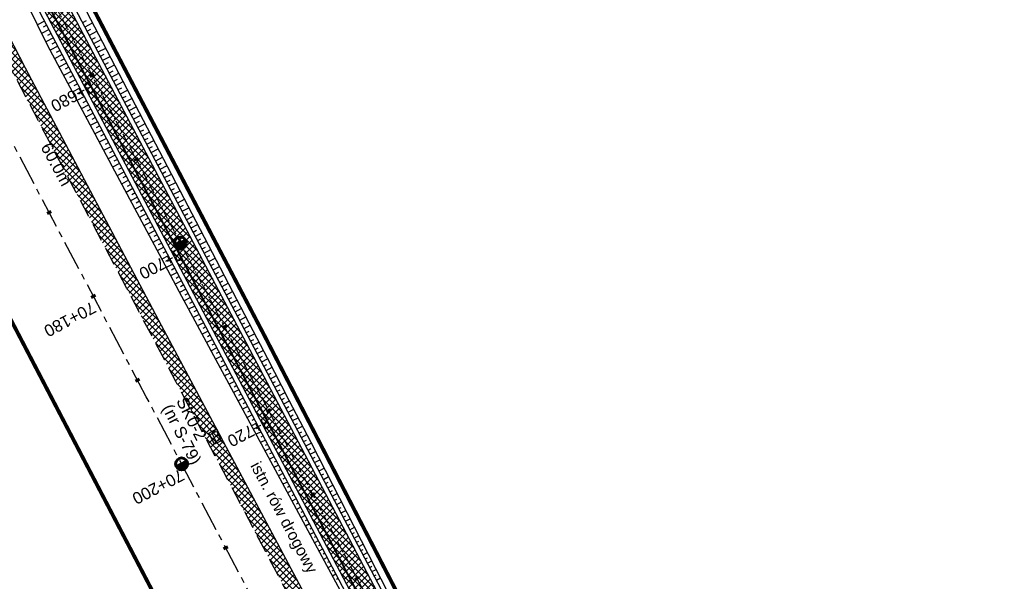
# Model space of a CAD drawing. Header units: metres. Extents: x 7529682 to 7533711, y 5721186 to 5727842.
# Tile 17 of 112: x 7531423 to 7531527, y 5724494 to 5724554. Entities that reach past the tile are written whole.
import ezdxf

# ---------------------------------------------------------------- set-up
doc = ezdxf.new("R2010")
doc.units = ezdxf.units.M
for name, pattern in [('817-dzialki-09-05-04$0$HIDDEN', [0.375, 0.25, -0.125]), ('CENTER', [50.8, 31.75, -6.35, 6.35, -6.35]), ('HIDDEN', [9.525, 6.35, -3.175])]:
    doc.linetypes.add(name, pattern=pattern)
for name, color, linetype in [('C-DROGI-SYTUACJA-ETYKIETY', 7, 'Continuous'), ('D-hatch-pobocza', 131, 'Continuous'), ('D-pobocza', 7, 'Continuous'), ('D-skarpa', 7, 'Continuous'), ('D-skarpa-kreskowanie', 7, 'Continuous')]:
    doc.layers.add(name, color=color, linetype=linetype)
doc.layers.add('D-hatch-ciag-pieszo-rowerowy', color=7, linetype='Continuous', lineweight=13, true_color=0xff9f80)
doc.layers.add('D-LR-etap-III', color=7, linetype='817-dzialki-09-05-04$0$HIDDEN', lineweight=50, true_color=0xff1aff)
for name, color, linetype, lineweight in [('D-krawędzie', 7, 'Continuous', 30), ('D-obrzeża', 7, 'Continuous', 30), ('D-opisy', 7, 'Continuous', 30), ('D-oś', 10, 'CENTER', 30), ('Sieci-T-kanal technologiczny', 4, 'kt kanał technologiczny', 30)]:
    doc.layers.add(name, color=color, linetype=linetype, lineweight=lineweight)
for name, color, linetype, true_color in [('D-opis-KT-dlugosci', 7, 'Continuous', 0xff8000), ('D-opis-KT-studnie', 7, 'Continuous', 0xff8000), ('poprzeczki', 7, 'Continuous', 0x0000c7)]:
    doc.layers.add(name, color=color, linetype=linetype, true_color=true_color)
doc.styles.add('ARIAL', font='arial.ttf', dxfattribs={"height": 1})
doc.styles.get("Standard").update_dxf_attribs({"font": 'arial.ttf'})
doc.linetypes.add('kt kanał technologiczny', pattern='A,1,-0.8,["kt",Standard,S=0.5,R=0,X=-0.7,Y=-0.15],-0.3', length=2.1)

# ---------------------------------------------------------------- blocks, each defined once
blk = doc.blocks.new('kilometraz')
at = {"linetype": 'ByBlock', "lineweight": -2}
blk.add_hatch(color=0, dxfattribs=at).paths.add_polyline_path([(0, -0.28125, 0.41421356), (0.28125, 0, 0.41421356), (0, 0.28125)])
at = {"color": 0, "linetype": 'ByBlock', "lineweight": -2}
blk.add_line((0, 0.28125), (0, -0.28125), dxfattribs=at)
blk.add_circle((0, 0), 0.28125, dxfattribs=at)
blk = doc.blocks.new('AeccTickLine')
at = {"color": 0, "linetype": 'ByBlock', "lineweight": -2}
blk.add_line((0, 1), (0, -1), dxfattribs=at)
blk = doc.blocks.new('SKR2')
at = {"layer": 'Sieci-T-kanal technologiczny', "color": 2, "lineweight": 25}
for points in [[(0.03, -0.19), (0.96, -1.15), (0.28, -1.81), (-0.65, -0.84)], [(-0.04, -0.54), (0.61, -1.21), (0.23, -1.57), (-0.41, -0.9)]]:
    blk.add_lwpolyline(points, close=True, dxfattribs=at)
blk.add_lwpolyline([(-0.09, -1.23), (0.28, -0.87)], dxfattribs=at)

msp = doc.modelspace()

# ---------------------------------------------------------------- hatches: boundary and pattern name
at = {"layer": 'D-hatch-ciag-pieszo-rowerowy'}
h = msp.add_hatch(dxfattribs=at)
h.set_pattern_fill('ANSI37', color=256, scale=0.15, style=0)
h.set_pattern_definition([(45, (0.88535, 0.46493), (-0.33675960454, 0.33675960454), []), (135, (0.88535, 0.46493), (-0.33675960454, -0.33675960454), [])])
h.paths.add_polyline_path([(7531426, 5724559.81), (7531399.69, 5724609.94), (7531381.17, 5724645.4), (7531371.15, 5724664.43), (7531369.29, 5724662.58), (7531378.96, 5724644.24), (7531397.48, 5724608.78), (7531423.79, 5724558.65), (7531445.04, 5724518.38), (7531473.71, 5724463.87), (7531482.59, 5724446.95), (7531484.87, 5724447.99), (7531475.92, 5724465.03), (7531447.25, 5724519.54)])
at = {"layer": 'D-hatch-pobocza'}
h = msp.add_hatch(dxfattribs=at)
h.set_pattern_fill('ANSI37', color=256, scale=0.15, style=0)
h.set_pattern_definition([(45, (0, 0), (-0.33675960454, 0.33675960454), []), (135, (0, 0), (-0.33675960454, -0.33675960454), [])])
h.paths.add_polyline_path([(7531410.67, 5724574.2), (7531398.06, 5724598.28), (7531373.71, 5724644.55), (7531366.18, 5724659.13), (7531365.97, 5724658.89), (7531365.5, 5724656.92), (7531373.64, 5724641.45), (7531392.16, 5724606), (7531418.48, 5724555.85), (7531439.73, 5724515.58), (7531476.36, 5724446.19), (7531478.83, 5724445.63), (7531467.27, 5724466.87), (7531457.65, 5724485.09), (7531437.94, 5724521.98), (7531423.89, 5724548.61)])

# ---------------------------------------------------------------- linework, layer by layer
at = {"layer": 'D-krawędzie', "linetype": 'HIDDEN', "ltscale": 0.3, "flags": 128}
msp.add_lwpolyline([(7530572.01, 5726166.06), (7530599.74, 5726113.52), (7530641.56, 5726032.01), (7530660.96, 5725995.07), (7530689.13, 5725941.54), (7530707.34, 5725907.03), (7530725.26, 5725873.09), (7530743.97, 5725837.65), (7530770.53, 5725787.12), (7530787.86, 5725754.27), (7530809.9, 5725712.54), (7530824.74, 5725684.39), (7530840.86, 5725653.69), (7530860.68, 5725616.15), (7530865.28, 5725607.39), (7530878.05, 5725583.08), (7530918.17, 5725507.18), (7530950.16, 5725446.31), (7530993.42, 5725364.26), (7531022.77, 5725308.72), (7531053.81, 5725249.87), (7531081.17, 5725197.87), (7531103.9, 5725154.54), (7531128.12, 5725108.45), (7531149.3, 5725068.25), (7531167.38, 5725033.77), (7531197.16, 5724976.99), (7531228.15, 5724918.03), (7531253.15, 5724870.49), (7531286.8, 5724806.65), (7531306.74, 5724768.66), (7531335.09, 5724714.65), (7531357.32, 5724672.44), (7531373.64, 5724641.45), (7531392.16, 5724606), (7531418.48, 5724555.85), (7531439.73, 5724515.58), (7531476.36, 5724446.19), (7531491.8, 5724416.76), (7531531.9, 5724339.93), (7531557.23, 5724291.66), (7531569.85, 5724267.58), (7531591.38, 5724226.55), (7531610, 5724191.1), (7531616.88, 5724178), (7531629.98, 5724153.03), (7531641.01, 5724132.02), (7531664.91, 5724087.62), (7531677.64, 5724064.79), (7531683.11, 5724054.99), (7531686.75, 5724048.18), (7531695.45, 5724031.7), (7531703.75, 5724015.92), (7531709.21, 5724005.51), (7531719.39, 5723986.15), (7531726.3, 5723973), (7531732.74, 5723960.74), (7531735.13, 5723956.19)], dxfattribs=at)
at = {"layer": 'D-LR-etap-III', "ltscale": 10, "flags": 128}
msp.add_lwpolyline([(7531750.47, 5723895.1, 0.4, 0.4, 0), (7531750.5, 5723895.13, 0.4, 0.4, 0), (7531682.71, 5724022.92, 0.4, 0.4, 0), (7531619.18, 5724147.2, 0.4, 0.4, 0), (7531592.31, 5724198.49, 0.4, 0.4, 0), (7531553.26, 5724272.92, 0.4, 0.4, 0), (7531504.02, 5724366.79, 0.4, 0.4, 0), (7531482.09, 5724407.62, 0.4, 0.4, 0), (7531412.35, 5724541.18, 0.4, 0.4, 0), (7531388.46, 5724586.93, 0.4, 0.4, 0), (7531345.12, 5724669.94, 0.4, 0.4, 0), (7531127.66, 5725081.67, 0.4, 0.4, 0), (7531059.25, 5725211.04, 0.4, 0.4, 0), (7531008.01, 5725307.95, 0.4, 0.4, 0), (7530964.18, 5725390.84, 0.4, 0.4, 0), (7530914.56, 5725484.68, 0.4, 0.4, 0), (7530865.24, 5725577.49, 0.4, 0.4, 0), (7530840.09, 5725624.06, 0.4, 0.4, 0), (7530802.56, 5725694.92, 0.4, 0.4, 0), (7530755.54, 5725787.51, 0.4, 0.4, 0), (7530708.72, 5725876.3, 0.4, 0.4, 0), (7530695.12, 5725902.09, 0.4, 0.4, 0), (7530642.91, 5726001.08, 0.4, 0.4, 0), (7530634.93, 5726016.15, 0.4, 0.4, 0), (7530610.82, 5726061.93, 0.4, 0.4, 0), (7530610.82, 5726061.93, 0.4, 0.4, 0), (7530607.21, 5726063.51, 0.4, 0.4, 0), (7530597.42, 5726080.68, 0.4, 0.4, 0), (7530591.16, 5726088.44, 0.4, 0.4, 0), (7530581.28, 5726107.21, 0.4, 0.4, 0), (7530571.29, 5726130.56, 0.4, 0.4, 0), (7530549.55, 5726171.53, 0.4, 0.4, 0), (7530531.01, 5726206.47, 0.4, 0.4, 0), (7530516.46, 5726236.02, 0.4, 0.4, 0), (7530500.8, 5726266.14, 0.4, 0.4, 0), (7530491.35, 5726283.94, 0.4, 0.4, 0), (7530482.4, 5726303.41, 0.4, 0.4, 0), (7530482.4, 5726303.41, 0.4, 0.4, 0), (7530450.41, 5726357.28, 0.4, 0.4, 0), (7530397.76, 5726458.5, 0.4, 0.4, 0), (7530334.71, 5726583.66, 0.4, 0.4, 0), (7530303.94, 5726645.17, 0.4, 0.4, 0), (7530300.51, 5726651.78, 0.4, 0.4, 0), (7530289.21, 5726671.97, 0.4, 0.4, 0), (7530281.54, 5726685.57, 0.4, 0.4, 0), (7530261.37, 5726724.16, 0.4, 0.4, 0), (7530254.03, 5726738.21, 0.4, 0.4, 0), (7530197.22, 5726845.06, 0.4, 0.4, 0), (7530194.71, 5726849.15, 0.4, 0.4, 0), (7530195.92, 5726850.75, 0.4, 0.4, 0), (7530170.55, 5726892.96, 0.4, 0.4, 0), (7530143.17, 5726945.07, 0.4, 0.4, 0), (7530105.06, 5727018.32, 0.4, 0.4, 0), (7530100.06, 5727027.16, 0.4, 0.4, 0), (7530062.32, 5727099.63, 0.4, 0.4, 0), (7530015.38, 5727189.42, 0.4, 0.4, 0), (7529983.21, 5727250.21, 0.4, 0.4, 0), (7529953.28, 5727306.75, 0.4, 0.4, 0), (7529900.67, 5727406.16, 0.4, 0.4, 0), (7529890.63, 5727425.13, 0.4, 0.4, 0), (7529875.16, 5727454.43, 0.4, 0.4, 0), (7529857.56, 5727487.79, 0.4, 0.4, 0), (7529835.19, 5727530.19, 0.4, 0.4, 0), (7529811.74, 5727574.66, 0.4, 0.4, 0), (7529792.1, 5727611.92, 0.4, 0.4, 0), (7529768.07, 5727657.47, 0.4, 0.4, 0), (7529755.21, 5727682.13, 0.4, 0.4, 0), (7529753.31, 5727681.13, 0.4, 0.4, 0), (7529739.21, 5727707.77, 0.4, 0.4, 0), (7529735.39, 5727711.25, 0.4, 0.4, 0), (7529725.42, 5727730.2, 0.4, 0.4, 0), (7529723.55, 5727729.88, 0.4, 0.4, 0), (7529695.57, 5727782.93, 0.4, 0.4, 0), (7529717.68, 5727794.02, 0.4, 0.4, 0), (7529736.27, 5727758.65, 0.4, 0.4, 0), (7529736.27, 5727758.65, 0.4, 0.4, 0), (7529744.51, 5727750.41, 0.4, 0.4, 0), (7529744.51, 5727750.41, 0.4, 0.4, 0), (7529750.28, 5727738.55, 0.4, 0.4, 0), (7529777.11, 5727687.57, 0.4, 0.4, 0), (7529796.52, 5727651.33, 0.4, 0.4, 0), (7529814.94, 5727616.79, 0.4, 0.4, 0), (7529839.01, 5727572.3, 0.4, 0.4, 0), (7529860.62, 5727532.51, 0.4, 0.4, 0), (7529882.35, 5727491.5, 0.4, 0.4, 0), (7529904.87, 5727449.1, 0.4, 0.4, 0), (7529920.75, 5727418.88, 0.4, 0.4, 0), (7529946.68, 5727368.55, 0.4, 0.4, 0), (7529972.02, 5727320.57, 0.4, 0.4, 0), (7529987.74, 5727290.15, 0.4, 0.4, 0), (7529996.5, 5727273.66, 0.4, 0.4, 0), (7530017.54, 5727234.2, 0.4, 0.4, 0), (7530033.05, 5727204.86, 0.4, 0.4, 0), (7530051.62, 5727170.22, 0.4, 0.4, 0), (7530069.28, 5727137.02, 0.4, 0.4, 0), (7530089.39, 5727097.53, 0.4, 0.4, 0), (7530109.71, 5727060.75, 0.4, 0.4, 0), (7530136.77, 5727011.64, 0.4, 0.4, 0), (7530162.45, 5726962.74, 0.4, 0.4, 0), (7530187.67, 5726916.99, 0.4, 0.4, 0), (7530207.82, 5726879.34, 0.4, 0.4, 0), (7530230.63, 5726834.52, 0.4, 0.4, 0), (7530262.29, 5726776.62, 0.4, 0.4, 0), (7530277.51, 5726760.21, 0.4, 0.4, 0), (7530286.04, 5726744.11, 0.4, 0.4, 0), (7530288.1, 5726735.88, 0.4, 0.4, 0), (7530290.39, 5726725.05, 0.4, 0.4, 0), (7530296.18, 5726713.58, 0.4, 0.4, 0), (7530302.73, 5726701.18, 0.4, 0.4, 0), (7530325.69, 5726657.47, 0.4, 0.4, 0), (7530343.24, 5726623.65, 0.4, 0.4, 0), (7530360.23, 5726591.75, 0.4, 0.4, 0), (7530383.21, 5726548.06, 0.4, 0.4, 0), (7530406.02, 5726503.61, 0.4, 0.4, 0), (7530427.46, 5726462.62, 0.4, 0.4, 0), (7530447.93, 5726424.39, 0.4, 0.4, 0), (7530471.13, 5726379.92, 0.4, 0.4, 0), (7530490.5, 5726343.03, 0.4, 0.4, 0), (7530509.5, 5726306.73, 0.4, 0.4, 0), (7530529.89, 5726267.24, 0.4, 0.4, 0), (7530543.85, 5726238.99, 0.4, 0.4, 0), (7530554.81, 5726218.94, 0.4, 0.4, 0), (7530559.03, 5726212.22, 0.4, 0.4, 0), (7530563.06, 5726206.41, 0.4, 0.4, 0), (7530566.93, 5726200.46, 0.4, 0.4, 0), (7530569.77, 5726194.9, 0.4, 0.4, 0), (7530571.47, 5726191.28, 0.4, 0.4, 0), (7530572.84, 5726188.02, 0.4, 0.4, 0), (7530575.3, 5726182.03, 0.4, 0.4, 0), (7530579.74, 5726173.31, 0.4, 0.4, 0), (7530583.3, 5726167.41, 0.4, 0.4, 0), (7530593.4, 5726163.33, 0.4, 0.4, 0), (7530598.62, 5726155.26, 0.4, 0.4, 0), (7530608.26, 5726140.5, 0.4, 0.4, 0), (7530603.27, 5726136.83, 0.4, 0.4, 0), (7530606.53, 5726131.84, 0.4, 0.4, 0), (7530604.24, 5726124.22, 0.4, 0.4, 0), (7530605.85, 5726121.63, 0.4, 0.4, 0), (7530608.97, 5726116.16, 0.4, 0.4, 0), (7530618.11, 5726097.79, 0.4, 0.4, 0), (7530651.21, 5726034.96, 0.4, 0.4, 0), (7530670.24, 5725998.61, 0.4, 0.4, 0), (7530698.08, 5725945.95, 0.4, 0.4, 0), (7530716.51, 5725911.31, 0.4, 0.4, 0), (7530735.22, 5725875.67, 0.4, 0.4, 0), (7530752.5, 5725842.15, 0.4, 0.4, 0), (7530778.31, 5725793.5, 0.4, 0.4, 0), (7530797.5, 5725756.38, 0.4, 0.4, 0), (7530812.52, 5725728.29, 0.4, 0.4, 0), (7530820.04, 5725713.16, 0.4, 0.4, 0), (7530822.42, 5725710.19, 0.4, 0.4, 0), (7530833.15, 5725688.8, 0.4, 0.4, 0), (7530849.63, 5725656.16, 0.4, 0.4, 0), (7530867.98, 5725621.96, 0.4, 0.4, 0), (7530872.63, 5725612.89, 0.4, 0.4, 0), (7530880.35, 5725597.59, 0.4, 0.4, 0), (7530883.84, 5725593.39, 0.4, 0.4, 0), (7530891.78, 5725587.76, 0.4, 0.4, 0), (7530895.04, 5725584.28, 0.4, 0.4, 0), (7530897.03, 5725580.94, 0.4, 0.4, 0), (7530900.95, 5725579.95, 0.4, 0.4, 0), (7530904.81, 5725571.98, 0.4, 0.4, 0), (7530903.68, 5725568.57, 0.4, 0.4, 0), (7530908.9, 5725558.84, 0.4, 0.4, 0), (7530910.25, 5725545.67, 0.4, 0.4, 0), (7530912.87, 5725538.65, 0.4, 0.4, 0), (7530945.28, 5725478.46, 0.4, 0.4, 0), (7530959.69, 5725450.25, 0.4, 0.4, 0), (7531002.83, 5725368.19, 0.4, 0.4, 0), (7531044.7, 5725290.31, 0.4, 0.4, 0), (7531064.1, 5725253.21, 0.4, 0.4, 0), (7531083.01, 5725216.68, 0.4, 0.4, 0), (7531113.01, 5725158.47, 0.4, 0.4, 0), (7531137.36, 5725113.07, 0.4, 0.4, 0), (7531150.83, 5725086.71, 0.4, 0.4, 0), (7531159.75, 5725076.64, 0.4, 0.4, 0), (7531166.31, 5725074.58, 0.4, 0.4, 0), (7531172.29, 5725062.58, 0.4, 0.4, 0), (7531170.59, 5725055.61, 0.4, 0.4, 0), (7531173.73, 5725044.08, 0.4, 0.4, 0), (7531215.34, 5724964.86, 0.4, 0.4, 0), (7531238.05, 5724921.68, 0.4, 0.4, 0), (7531262.39, 5724875.28, 0.4, 0.4, 0), (7531295.59, 5724811.27, 0.4, 0.4, 0), (7531348.49, 5724712.36, 0.4, 0.4, 0), (7531363.74, 5724682.68, 0.4, 0.4, 0), (7531366.99, 5724675.87, 0.4, 0.4, 0), (7531382.54, 5724646.11, 0.4, 0.4, 0), (7531401.3, 5724610.87, 0.4, 0.4, 0), (7531428.96, 5724558.86, 0.4, 0.4, 0), (7531449.11, 5724520.4, 0.4, 0.4, 0), (7531477.29, 5724465.83, 0.4, 0.4, 0), (7531501, 5724421.11, 0.4, 0.4, 0), (7531512.12, 5724400.55, 0.4, 0.4, 0), (7531513.78, 5724396.76, 0.4, 0.4, 0), (7531526.32, 5724379.39, 0.4, 0.4, 0), (7531566.78, 5724302.74, 0.4, 0.4, 0), (7531612.28, 5724225.61, 0.4, 0.4, 0), (7531620.49, 5724210.55, 0.4, 0.4, 0), (7531631.58, 5724196.26, 0.4, 0.4, 0), (7531653.48, 5724152.43, 0.4, 0.4, 0), (7531661.15, 5724128.49, 0.4, 0.4, 0), (7531673.88, 5724101.19, 0.4, 0.4, 0), (7531684.69, 5724081.18, 0.4, 0.4, 0), (7531699.21, 5724051.17, 0.4, 0.4, 0), (7531704.03, 5724040.58, 0.4, 0.4, 0), (7531704.03, 5724040.58, 0.4, 0.4, 0), (7531703.91, 5724037.17, 0.4, 0.4, 0), (7531736.42, 5723969.23, 0.4, 0.4, 0), (7531738.29, 5723967.7, 0.4, 0.4, 0), (7531742.18, 5723962.35, 0.4, 0.4, 0), (7531744.29, 5723958.62, 0.4, 0.4, 0), (7531755.39, 5723944.19, 0.4, 0.4, 0), (7531758.69, 5723936.76, 0.4, 0.4, 0), (7531780.08, 5723929.25, 0.4, 0.4, 0), (7531792.61, 5723906.34, 0.4, 0.4, 0), (7531792.61, 5723906.34, 0.4, 0.4, 0), (7531756.96, 5723883.06, 0.4, 0.4, 0), (7531750.46, 5723895.13, 0.4, 0.4, 0), (7531750.46, 5723895.13, 0, 0, 0)], format="xyseb", dxfattribs=at)
at = {"layer": 'D-obrzeża'}
msp.add_lwpolyline([(7531162.55, 5725061.32), (7531165.88, 5725054.96, -0.068574), (7531167.27, 5725051.11), (7531167.91, 5725048.07, 0.068789), (7531170.7, 5725040.34), (7531202.52, 5724979.8), (7531233.7, 5724920.95), (7531258.82, 5724873.47), (7531292.22, 5724809.51), (7531312.05, 5724771.45), (7531340.42, 5724719.34, -0.00902), (7531345.43, 5724709.74), (7531362.63, 5724675.23), (7531378.96, 5724644.24), (7531397.48, 5724608.78), (7531423.79, 5724558.65), (7531445.04, 5724518.38), (7531473.71, 5724463.87), (7531497.09, 5724419.32), (7531505.91, 5724402.51, -0.033171), (7531508.59, 5724396.45), (7531511.25, 5724389.16)], format="xyb", dxfattribs=at)
msp.add_lwpolyline([(7531484.87, 5724447.99), (7531475.92, 5724465.03), (7531447.25, 5724519.54), (7531426, 5724559.81), (7531399.69, 5724609.94), (7531381.17, 5724645.4), (7531371.15, 5724664.43)], dxfattribs=at)
at = {"layer": 'D-oś', "ltscale": 0.03}
msp.add_lwpolyline([(7531156.87, 5725074.83), (7531166.99, 5725055.55, -0.068732), (7531168.48, 5725051.43), (7531169.1, 5725048.5, 0.068783), (7531171.89, 5725040.78), (7531203.62, 5724980.38), (7531234.8, 5724921.53), (7531259.93, 5724874.06), (7531293.33, 5724810.09), (7531313.16, 5724772.03), (7531341.53, 5724719.92, -0.009023), (7531346.53, 5724710.32), (7531363.73, 5724675.82), (7531380.06, 5724644.82), (7531398.58, 5724609.36), (7531424.9, 5724559.23), (7531446.14, 5724518.96), (7531474.82, 5724464.45), (7531498.2, 5724419.9)], format="xyb", dxfattribs=at)
at = {"layer": 'D-oś', "ltscale": 0.1}
msp.add_lwpolyline([(7531488.68, 5724414.9), (7531465.3, 5724459.45), (7531436.63, 5724513.95), (7531415.38, 5724554.22), (7531389.06, 5724604.38), (7531370.55, 5724639.83), (7531354.22, 5724670.81), (7531332, 5724713.02), (7531303.64, 5724767.04), (7531283.7, 5724805.02), (7531250.06, 5724868.86), (7531225.05, 5724916.41), (7531194.07, 5724975.36), (7531164.28, 5725032.14), (7531146.2, 5725066.62)], dxfattribs=at)
at = {"layer": 'D-pobocza'}
for points in [[(7531485.33, 5724448.19), (7531476.36, 5724465.27), (7531447.69, 5724519.78), (7531426.45, 5724560.04), (7531400.13, 5724610.17), (7531381.61, 5724645.64), (7531371.52, 5724664.79)], [(7531369.22, 5724661.65), (7531378.52, 5724644.01), (7531397.03, 5724608.55), (7531423.35, 5724558.41), (7531444.59, 5724518.14), (7531473.27, 5724463.64), (7531482.13, 5724446.75)], [(7531478.83, 5724445.63), (7531467.27, 5724466.87), (7531457.65, 5724485.09), (7531437.94, 5724521.98), (7531423.89, 5724548.61), (7531410.67, 5724574.2), (7531398.06, 5724598.28), (7531373.71, 5724644.55), (7531366.18, 5724659.13)]]:
    msp.add_lwpolyline(points, dxfattribs=at)
at = {"layer": 'D-skarpa', "linetype": 'Continuous'}
msp.add_lwpolyline([(7531428.6, 5724557.95), (7531448.32, 5724520.11), (7531449.39, 5724518.04), (7531451.7, 5724513.6), (7531454, 5724509.16), (7531460.85, 5724495.82), (7531463.14, 5724491.37), (7531465.42, 5724486.92, 0.004192), (7531472.33, 5724473.61), (7531476.66, 5724465.42), (7531477.01, 5724464.77), (7531479.34, 5724460.35), (7531481.64, 5724455.91), (7531483.86, 5724451.43), (7531485.47, 5724448.26)], format="xyb", dxfattribs=at)
msp.add_lwpolyline([(7531423.97, 5724555.51), (7531426.2, 5724551.03), (7531428.54, 5724546.61), (7531430.91, 5724542.21), (7531433.27, 5724537.8), (7531437.98, 5724528.98), (7531440.34, 5724524.57), (7531442.72, 5724520.18), (7531443.99, 5724517.83), (7531445.1, 5724515.78), (7531459.33, 5724489.37), (7531461.69, 5724484.96), (7531464.02, 5724480.54), (7531468.72, 5724471.71), (7531471.08, 5724467.3), (7531473.12, 5724463.56), (7531473.48, 5724462.91), (7531475.87, 5724458.53), (7531478.24, 5724454.12), (7531480.47, 5724449.65), (7531481.92, 5724446.65)], dxfattribs=at)
at = {"layer": 'D-skarpa-kreskowanie', "linetype": 'Continuous'}
for p, q in [((7531425.89, 5724553.6, 109), (7531425.13, 5724553.19, 108.42)), ((7531426.12, 5724553.15, 109), (7531425.74, 5724552.95, 108.71)), ((7531429.93, 5724553.44, 109.13), (7531430.33, 5724553.65, 108.83)), ((7531430.16, 5724552.99, 109.13), (7531430.96, 5724553.41, 108.53)), ((7531426.36, 5724552.71, 109), (7531425.57, 5724552.3, 108.41)), ((7531426.59, 5724552.27, 109), (7531426.19, 5724552.06, 108.7)), ((7531430.4, 5724552.55, 109.13), (7531430.79, 5724552.76, 108.83)), ((7531430.63, 5724552.11, 109.13), (7531431.42, 5724552.53, 108.53)), ((7531430.86, 5724551.67, 109.13), (7531431.26, 5724551.88, 108.83)), ((7531426.82, 5724551.83, 109), (7531426.02, 5724551.4, 108.39)), ((7531427.29, 5724550.94, 109), (7531426.47, 5724550.51, 108.38)), ((7531427.06, 5724551.38, 109), (7531426.65, 5724551.17, 108.69)), ((7531431.1, 5724551.23, 109.13), (7531431.88, 5724551.64, 108.54)), ((7531431.33, 5724550.78, 109.13), (7531431.72, 5724550.99, 108.83)), ((7531427.76, 5724550.06, 109), (7531426.94, 5724549.63, 108.38)), ((7531427.52, 5724550.5, 109), (7531427.12, 5724550.29, 108.69)), ((7531431.56, 5724550.34, 109.13), (7531432.35, 5724550.75, 108.54)), ((7531431.8, 5724549.9, 109.13), (7531432.19, 5724550.1, 108.83)), ((7531432.03, 5724549.46, 109.13), (7531432.81, 5724549.87, 108.54)), ((7531428.22, 5724549.17, 109), (7531427.41, 5724548.74, 108.38)), ((7531427.99, 5724549.62, 109), (7531427.58, 5724549.4, 108.69)), ((7531428.46, 5724548.73, 109), (7531428.05, 5724548.52, 108.69)), ((7531432.26, 5724549.01, 109.13), (7531432.65, 5724549.22, 108.83)), ((7531432.5, 5724548.57, 109.13), (7531433.27, 5724548.98, 108.54)), ((7531428.69, 5724548.29, 109), (7531427.88, 5724547.86, 108.39)), ((7531428.92, 5724547.85, 109), (7531428.52, 5724547.63, 108.69)), ((7531432.73, 5724548.13, 109.13), (7531433.12, 5724548.33, 108.84)), ((7531432.96, 5724547.69, 109.13), (7531433.73, 5724548.09, 108.55)), ((7531429.16, 5724547.4, 109), (7531428.35, 5724546.98, 108.39)), ((7531429.39, 5724546.96, 109), (7531428.99, 5724546.75, 108.69)), ((7531433.2, 5724547.25, 109.13), (7531433.58, 5724547.45, 108.84)), ((7531433.43, 5724546.8, 109.13), (7531434.19, 5724547.21, 108.55)), ((7531429.62, 5724546.52, 109), (7531428.82, 5724546.1, 108.39)), ((7531430.09, 5724545.64, 109), (7531429.29, 5724545.22, 108.4)), ((7531429.86, 5724546.08, 109), (7531429.46, 5724545.87, 108.69)), ((7531433.66, 5724546.36, 109.13), (7531434.04, 5724546.56, 108.84)), ((7531433.9, 5724545.92, 109.13), (7531434.66, 5724546.32, 108.55)), ((7531434.13, 5724545.48, 109.13), (7531434.51, 5724545.68, 108.84)), ((7531430.56, 5724544.75, 109), (7531429.77, 5724544.34, 108.4)), ((7531430.32, 5724545.19, 109), (7531429.93, 5724544.98, 108.7)), ((7531434.36, 5724545.03, 109.12), (7531435.12, 5724545.43, 108.56)), ((7531434.6, 5724544.59, 109.12), (7531434.97, 5724544.79, 108.84)), ((7531431.02, 5724543.87, 109), (7531430.24, 5724543.45, 108.41)), ((7531430.79, 5724544.31, 109), (7531430.4, 5724544.1, 108.7)), ((7531434.83, 5724544.15, 109.12), (7531435.58, 5724544.55, 108.56)), ((7531435.06, 5724543.71, 109.12), (7531435.44, 5724543.91, 108.84)), ((7531435.3, 5724543.27, 109.12), (7531436.04, 5724543.66, 108.56)), ((7531431.49, 5724542.98, 108.99), (7531430.72, 5724542.57, 108.41)), ((7531431.26, 5724543.42, 108.99), (7531430.87, 5724543.22, 108.7)), ((7531431.72, 5724542.54, 108.99), (7531431.34, 5724542.34, 108.71)), ((7531435.53, 5724542.82, 109.12), (7531435.9, 5724543.02, 108.84)), ((7531435.76, 5724542.38, 109.12), (7531436.51, 5724542.77, 108.56)), ((7531431.96, 5724542.1, 108.99), (7531431.19, 5724541.69, 108.42)), ((7531432.19, 5724541.66, 108.99), (7531431.81, 5724541.45, 108.71)), ((7531436, 5724541.94, 109.12), (7531436.37, 5724542.13, 108.84)), ((7531436.23, 5724541.5, 109.12), (7531436.97, 5724541.89, 108.57)), ((7531432.42, 5724541.21, 108.99), (7531431.66, 5724540.81, 108.42)), ((7531432.66, 5724540.77, 108.99), (7531432.28, 5724540.57, 108.71)), ((7531436.46, 5724541.05, 109.12), (7531436.83, 5724541.25, 108.85)), ((7531436.7, 5724540.61, 109.12), (7531437.43, 5724541, 108.57)), ((7531432.89, 5724540.33, 108.99), (7531432.13, 5724539.93, 108.42)), ((7531433.36, 5724539.44, 108.99), (7531432.6, 5724539.05, 108.43)), ((7531433.12, 5724539.89, 108.99), (7531432.75, 5724539.69, 108.71)), ((7531436.93, 5724540.17, 109.12), (7531437.3, 5724540.36, 108.85)), ((7531437.16, 5724539.73, 109.12), (7531437.89, 5724540.11, 108.57)), ((7531437.4, 5724539.29, 109.12), (7531437.76, 5724539.48, 108.85)), ((7531433.82, 5724538.56, 108.99), (7531433.08, 5724538.17, 108.43)), ((7531433.59, 5724539, 108.99), (7531433.21, 5724538.8, 108.71)), ((7531437.63, 5724538.84, 109.12), (7531438.35, 5724539.23, 108.58)), ((7531437.86, 5724538.4, 109.12), (7531438.22, 5724538.59, 108.85)), ((7531438.1, 5724537.96, 109.12), (7531438.82, 5724538.34, 108.58)), ((7531434.29, 5724537.68, 108.99), (7531433.55, 5724537.28, 108.43)), ((7531434.06, 5724538.12, 108.99), (7531433.68, 5724537.92, 108.71)), ((7531438.33, 5724537.52, 109.12), (7531438.69, 5724537.71, 108.85)), ((7531438.56, 5724537.07, 109.12), (7531439.28, 5724537.45, 108.58)), ((7531434.76, 5724536.79, 108.99), (7531434.02, 5724536.4, 108.44)), ((7531434.52, 5724537.23, 108.99), (7531434.15, 5724537.04, 108.71)), ((7531434.99, 5724536.35, 108.99), (7531434.62, 5724536.15, 108.71)), ((7531438.8, 5724536.63, 109.12), (7531439.15, 5724536.82, 108.85)), ((7531439.03, 5724536.19, 109.12), (7531439.74, 5724536.56, 108.59)), ((7531435.22, 5724535.91, 108.99), (7531434.49, 5724535.52, 108.44)), ((7531435.46, 5724535.46, 108.99), (7531435.09, 5724535.27, 108.72)), ((7531439.26, 5724535.75, 109.12), (7531439.62, 5724535.93, 108.85)), ((7531439.5, 5724535.31, 109.12), (7531440.2, 5724535.68, 108.59)), ((7531435.69, 5724535.02, 108.99), (7531434.96, 5724534.64, 108.44)), ((7531435.92, 5724534.58, 108.99), (7531435.56, 5724534.39, 108.72)), ((7531439.73, 5724534.86, 109.12), (7531440.08, 5724535.05, 108.86)), ((7531439.96, 5724534.42, 109.12), (7531440.67, 5724534.79, 108.59)), ((7531440.2, 5724533.98, 109.12), (7531440.55, 5724534.16, 108.86)), ((7531436.16, 5724534.14, 108.99), (7531435.43, 5724533.76, 108.44)), ((7531436.62, 5724533.25, 108.99), (7531435.9, 5724532.87, 108.45)), ((7531436.39, 5724533.7, 108.99), (7531436.03, 5724533.5, 108.72)), ((7531440.43, 5724533.54, 109.12), (7531441.13, 5724533.9, 108.59)), ((7531440.66, 5724533.09, 109.12), (7531441.01, 5724533.28, 108.86)), ((7531437.09, 5724532.37, 108.99), (7531436.37, 5724531.99, 108.45)), ((7531436.86, 5724532.81, 108.99), (7531436.5, 5724532.62, 108.72)), ((7531440.9, 5724532.65, 109.12), (7531441.59, 5724533.02, 108.6)), ((7531441.13, 5724532.21, 109.12), (7531441.48, 5724532.39, 108.86)), ((7531441.36, 5724531.77, 109.12), (7531442.05, 5724532.13, 108.6)), ((7531437.56, 5724531.48, 108.99), (7531436.84, 5724531.11, 108.45)), ((7531437.32, 5724531.93, 108.99), (7531436.97, 5724531.74, 108.72)), ((7531437.79, 5724531.04, 108.99), (7531437.43, 5724530.85, 108.72)), ((7531441.6, 5724531.33, 109.12), (7531441.94, 5724531.51, 108.86)), ((7531441.83, 5724530.88, 109.12), (7531442.51, 5724531.24, 108.6)), ((7531438.02, 5724530.6, 108.99), (7531437.32, 5724530.23, 108.46)), ((7531438.26, 5724530.16, 108.99), (7531437.9, 5724529.97, 108.72)), ((7531442.06, 5724530.44, 109.12), (7531442.4, 5724530.62, 108.86)), ((7531442.3, 5724530, 109.12), (7531442.98, 5724530.36, 108.61)), ((7531438.49, 5724529.72, 108.99), (7531437.79, 5724529.34, 108.46)), ((7531438.72, 5724529.27, 108.99), (7531438.37, 5724529.09, 108.72)), ((7531442.53, 5724529.56, 109.12), (7531442.87, 5724529.74, 108.86)), ((7531442.76, 5724529.11, 109.12), (7531443.44, 5724529.47, 108.61)), ((7531438.96, 5724528.83, 108.99), (7531438.26, 5724528.46, 108.46)), ((7531439.42, 5724527.95, 108.99), (7531438.73, 5724527.58, 108.47)), ((7531439.19, 5724528.39, 108.99), (7531438.84, 5724528.21, 108.73)), ((7531443, 5724528.67, 109.12), (7531443.33, 5724528.85, 108.86)), ((7531443.23, 5724528.23, 109.12), (7531443.9, 5724528.58, 108.61)), ((7531443.46, 5724527.79, 109.12), (7531443.8, 5724527.96, 108.87)), ((7531439.89, 5724527.06, 108.99), (7531439.2, 5724526.7, 108.47)), ((7531439.66, 5724527.5, 108.99), (7531439.31, 5724527.32, 108.73)), ((7531443.7, 5724527.35, 109.12), (7531444.36, 5724527.7, 108.61)), ((7531443.93, 5724526.9, 109.12), (7531444.26, 5724527.08, 108.87)), ((7531440.36, 5724526.18, 108.99), (7531439.68, 5724525.82, 108.47)), ((7531440.12, 5724526.62, 108.99), (7531439.78, 5724526.44, 108.73)), ((7531444.16, 5724526.46, 109.12), (7531444.83, 5724526.81, 108.62)), ((7531444.4, 5724526.02, 109.12), (7531444.73, 5724526.19, 108.87)), ((7531444.63, 5724525.58, 109.12), (7531445.29, 5724525.92, 108.62)), ((7531440.82, 5724525.29, 108.99), (7531440.15, 5724524.94, 108.48)), ((7531440.59, 5724525.74, 108.99), (7531440.25, 5724525.56, 108.73)), ((7531441.06, 5724524.85, 108.99), (7531440.72, 5724524.67, 108.73)), ((7531444.86, 5724525.13, 109.12), (7531445.19, 5724525.31, 108.87)), ((7531445.1, 5724524.69, 109.12), (7531445.75, 5724525.04, 108.62)), ((7531441.29, 5724524.41, 108.99), (7531440.62, 5724524.06, 108.48)), ((7531441.52, 5724523.97, 108.99), (7531441.19, 5724523.79, 108.74)), ((7531445.33, 5724524.25, 109.12), (7531445.66, 5724524.42, 108.87)), ((7531445.56, 5724523.81, 109.12), (7531446.21, 5724524.15, 108.63)), ((7531441.76, 5724523.52, 108.99), (7531441.1, 5724523.18, 108.49)), ((7531441.99, 5724523.08, 108.99), (7531441.66, 5724522.91, 108.74)), ((7531445.8, 5724523.37, 109.12), (7531446.12, 5724523.54, 108.87)), ((7531446.03, 5724522.92, 109.12), (7531446.67, 5724523.26, 108.63)), ((7531442.22, 5724522.64, 108.99), (7531441.57, 5724522.3, 108.5)), ((7531442.69, 5724521.76, 108.99), (7531442.05, 5724521.42, 108.5)), ((7531442.46, 5724522.2, 108.99), (7531442.13, 5724522.03, 108.74)), ((7531446.26, 5724522.48, 109.11), (7531446.58, 5724522.65, 108.87)), ((7531446.5, 5724522.04, 109.11), (7531447.14, 5724522.38, 108.63)), ((7531446.73, 5724521.6, 109.11), (7531447.05, 5724521.76, 108.87)), ((7531443.16, 5724520.87, 108.98), (7531442.52, 5724520.54, 108.51)), ((7531442.92, 5724521.31, 108.99), (7531442.6, 5724521.15, 108.75)), ((7531446.96, 5724521.15, 109.11), (7531447.6, 5724521.49, 108.64)), ((7531447.2, 5724520.71, 109.11), (7531447.51, 5724520.88, 108.88)), ((7531443.62, 5724519.99, 108.98), (7531443, 5724519.66, 108.52)), ((7531443.39, 5724520.43, 108.98), (7531443.08, 5724520.26, 108.75)), ((7531447.43, 5724520.27, 109.11), (7531448.06, 5724520.6, 108.64)), ((7531447.66, 5724519.83, 109.11), (7531447.98, 5724519.99, 108.88)), ((7531447.9, 5724519.39, 109.11), (7531448.52, 5724519.71, 108.64)), ((7531444.09, 5724519.1, 108.98), (7531443.48, 5724518.78, 108.52)), ((7531443.86, 5724519.54, 108.98), (7531443.55, 5724519.38, 108.75)), ((7531444.32, 5724518.66, 108.98), (7531444.02, 5724518.5, 108.75)), ((7531448.13, 5724518.94, 109.11), (7531448.44, 5724519.11, 108.88)), ((7531448.36, 5724518.5, 109.11), (7531448.98, 5724518.83, 108.64)), ((7531444.56, 5724518.22, 108.98), (7531443.95, 5724517.9, 108.53)), ((7531444.79, 5724517.77, 108.98), (7531444.49, 5724517.62, 108.76)), ((7531448.59, 5724518.06, 109.11), (7531448.9, 5724518.22, 108.88)), ((7531448.83, 5724517.62, 109.11), (7531449.45, 5724517.94, 108.65)), ((7531445.02, 5724517.33, 108.98), (7531444.43, 5724517.02, 108.54)), ((7531445.25, 5724516.89, 108.98), (7531444.96, 5724516.73, 108.76)), ((7531449.06, 5724517.17, 109.11), (7531449.37, 5724517.33, 108.88)), ((7531449.29, 5724516.73, 109.11), (7531449.91, 5724517.05, 108.65)), ((7531445.49, 5724516.45, 108.98), (7531444.9, 5724516.14, 108.54)), ((7531445.95, 5724515.56, 108.98), (7531445.37, 5724515.26, 108.55)), ((7531445.72, 5724516, 108.98), (7531445.43, 5724515.85, 108.76)), ((7531449.53, 5724516.29, 109.11), (7531449.83, 5724516.45, 108.88)), ((7531449.76, 5724515.85, 109.11), (7531450.37, 5724516.17, 108.65)), ((7531449.99, 5724515.4, 109.11), (7531450.29, 5724515.56, 108.88)), ((7531446.42, 5724514.68, 108.98), (7531445.85, 5724514.38, 108.55)), ((7531446.18, 5724515.12, 108.98), (7531445.9, 5724514.97, 108.77)), ((7531450.22, 5724514.96, 109.11), (7531450.83, 5724515.28, 108.66)), ((7531450.46, 5724514.52, 109.11), (7531450.76, 5724514.68, 108.88)), ((7531446.88, 5724513.79, 108.98), (7531446.32, 5724513.5, 108.56)), ((7531446.65, 5724514.23, 108.98), (7531446.37, 5724514.09, 108.77)), ((7531450.69, 5724514.08, 109.11), (7531451.29, 5724514.39, 108.66)), ((7531450.92, 5724513.63, 109.11), (7531451.22, 5724513.79, 108.89)), ((7531451.15, 5724513.19, 109.11), (7531451.75, 5724513.5, 108.66)), ((7531447.35, 5724512.91, 108.98), (7531446.8, 5724512.62, 108.57)), ((7531447.12, 5724513.35, 108.98), (7531446.84, 5724513.2, 108.77)), ((7531447.58, 5724512.46, 108.98), (7531447.31, 5724512.32, 108.78)), ((7531451.39, 5724512.75, 109.11), (7531451.68, 5724512.9, 108.89)), ((7531451.62, 5724512.31, 109.11), (7531452.21, 5724512.62, 108.66)), ((7531447.81, 5724512.02, 108.98), (7531447.27, 5724511.74, 108.57)), ((7531448.05, 5724511.58, 108.98), (7531447.78, 5724511.44, 108.78)), ((7531451.85, 5724511.86, 109.11), (7531452.15, 5724512.02, 108.89)), ((7531452.09, 5724511.42, 109.11), (7531452.67, 5724511.73, 108.67)), ((7531448.28, 5724511.14, 108.98), (7531447.75, 5724510.86, 108.58)), ((7531448.75, 5724510.25, 108.98), (7531448.22, 5724509.98, 108.59)), ((7531448.51, 5724510.69, 108.98), (7531448.25, 5724510.56, 108.78)), ((7531452.32, 5724510.98, 109.11), (7531452.61, 5724511.13, 108.89)), ((7531452.55, 5724510.54, 109.11), (7531453.13, 5724510.84, 108.67)), ((7531452.78, 5724510.09, 109.11), (7531453.07, 5724510.24, 108.89)), ((7531449.21, 5724509.37, 108.98), (7531448.7, 5724509.1, 108.59)), ((7531448.98, 5724509.81, 108.98), (7531448.72, 5724509.67, 108.78)), ((7531453.02, 5724509.65, 109.11), (7531453.59, 5724509.95, 108.68)), ((7531453.25, 5724509.21, 109.11), (7531453.54, 5724509.36, 108.89)), ((7531449.68, 5724508.48, 108.98), (7531449.17, 5724508.22, 108.6)), ((7531449.44, 5724508.92, 108.98), (7531449.19, 5724508.79, 108.79)), ((7531453.48, 5724508.76, 109.11), (7531454.05, 5724509.06, 108.68)), ((7531453.72, 5724508.32, 109.11), (7531454, 5724508.47, 108.9)), ((7531453.95, 5724507.88, 109.11), (7531454.51, 5724508.17, 108.69)), ((7531450.14, 5724507.6, 108.98), (7531449.65, 5724507.34, 108.61)), ((7531449.91, 5724508.04, 108.98), (7531449.66, 5724507.91, 108.79)), ((7531450.37, 5724507.15, 108.98), (7531450.13, 5724507.03, 108.79)), ((7531454.18, 5724507.44, 109.11), (7531454.46, 5724507.58, 108.9)), ((7531454.41, 5724506.99, 109.11), (7531454.97, 5724507.29, 108.69)), ((7531450.61, 5724506.71, 108.98), (7531450.12, 5724506.46, 108.61)), ((7531450.84, 5724506.27, 108.98), (7531450.6, 5724506.14, 108.8)), ((7531454.65, 5724506.55, 109.11), (7531454.92, 5724506.7, 108.9)), ((7531454.88, 5724506.11, 109.11), (7531455.42, 5724506.4, 108.7)), ((7531451.07, 5724505.83, 108.98), (7531450.59, 5724505.58, 108.62)), ((7531451.31, 5724505.38, 108.98), (7531451.07, 5724505.26, 108.8)), ((7531455.11, 5724505.67, 109.11), (7531455.38, 5724505.81, 108.9)), ((7531455.34, 5724505.22, 109.11), (7531455.88, 5724505.51, 108.7)), ((7531451.54, 5724504.94, 108.98), (7531451.07, 5724504.7, 108.62)), ((7531451.77, 5724504.5, 108.98), (7531451.54, 5724504.38, 108.8)), ((7531452, 5724504.06, 108.98), (7531451.54, 5724503.81, 108.63)), ((7531455.58, 5724504.78, 109.11), (7531455.84, 5724504.92, 108.91)), ((7531455.81, 5724504.34, 109.11), (7531456.34, 5724504.62, 108.71)), ((7531456.04, 5724503.9, 109.11), (7531456.3, 5724504.03, 108.91)), ((7531452.24, 5724503.61, 108.98), (7531452.01, 5724503.49, 108.81)), ((7531452.47, 5724503.17, 108.98), (7531452.02, 5724502.93, 108.64)), ((7531456.28, 5724503.45, 109.11), (7531456.79, 5724503.73, 108.72)), ((7531456.51, 5724503.01, 109.11), (7531456.77, 5724503.15, 108.91)), ((7531452.7, 5724502.73, 108.98), (7531452.48, 5724502.61, 108.81)), ((7531452.94, 5724502.29, 108.98), (7531452.49, 5724502.05, 108.64)), ((7531456.74, 5724502.57, 109.11), (7531457.25, 5724502.84, 108.72)), ((7531456.97, 5724502.13, 109.11), (7531457.23, 5724502.26, 108.92)), ((7531457.21, 5724501.68, 109.11), (7531457.71, 5724501.95, 108.73)), ((7531453.17, 5724501.84, 108.98), (7531452.95, 5724501.73, 108.81)), ((7531453.4, 5724501.4, 108.98), (7531452.97, 5724501.17, 108.65)), ((7531453.63, 5724500.96, 108.98), (7531453.42, 5724500.85, 108.81)), ((7531457.44, 5724501.24, 109.11), (7531457.69, 5724501.37, 108.92)), ((7531457.67, 5724500.8, 109.11), (7531458.16, 5724501.06, 108.74)), ((7531453.87, 5724500.52, 108.98), (7531453.44, 5724500.29, 108.66)), ((7531454.1, 5724500.07, 108.98), (7531453.89, 5724499.96, 108.82)), ((7531457.91, 5724500.36, 109.1), (7531458.15, 5724500.49, 108.92)), ((7531458.14, 5724499.91, 109.1), (7531458.62, 5724500.17, 108.74)), ((7531454.33, 5724499.63, 108.98), (7531453.92, 5724499.41, 108.66)), ((7531454.56, 5724499.19, 108.98), (7531454.36, 5724499.08, 108.82)), ((7531458.37, 5724499.47, 109.1), (7531458.61, 5724499.6, 108.92)), ((7531458.6, 5724499.03, 109.1), (7531459.08, 5724499.28, 108.75)), ((7531454.8, 5724498.75, 108.97), (7531454.39, 5724498.53, 108.67)), ((7531455.03, 5724498.3, 108.97), (7531454.83, 5724498.2, 108.82)), ((7531455.26, 5724497.86, 108.97), (7531454.87, 5724497.65, 108.67)), ((7531458.84, 5724498.59, 109.1), (7531459.07, 5724498.71, 108.93)), ((7531459.07, 5724498.14, 109.1), (7531459.53, 5724498.39, 108.75)), ((7531459.3, 5724497.7, 109.1), (7531459.53, 5724497.82, 108.93)), ((7531455.5, 5724497.42, 108.97), (7531455.3, 5724497.32, 108.83)), ((7531455.73, 5724496.98, 108.97), (7531455.34, 5724496.77, 108.68)), ((7531459.53, 5724497.26, 109.1), (7531459.99, 5724497.5, 108.76)), ((7531459.77, 5724496.82, 109.1), (7531459.99, 5724496.94, 108.93)), ((7531455.96, 5724496.53, 108.97), (7531455.77, 5724496.43, 108.83)), ((7531456.19, 5724496.09, 108.97), (7531455.81, 5724495.89, 108.69)), ((7531460, 5724496.37, 109.1), (7531460.45, 5724496.61, 108.77)), ((7531460.23, 5724495.93, 109.1), (7531460.45, 5724496.05, 108.94)), ((7531460.47, 5724495.49, 109.1), (7531460.91, 5724495.72, 108.77)), ((7531456.43, 5724495.65, 108.97), (7531456.24, 5724495.55, 108.83)), ((7531456.66, 5724495.21, 108.97), (7531456.29, 5724495.01, 108.69)), ((7531456.89, 5724494.76, 108.97), (7531456.71, 5724494.67, 108.84)), ((7531460.7, 5724495.05, 109.1), (7531460.92, 5724495.16, 108.94)), ((7531460.93, 5724494.6, 109.1), (7531461.36, 5724494.83, 108.78))]:
    msp.add_line(p, q, dxfattribs=at)
at = {"layer": 'Sieci-T-kanal technologiczny', "ltscale": 2}
msp.add_lwpolyline([(7531507.91, 5724400.09, 0.2, 0.2, 0), (7531476.41, 5724460.03, 0.2, 0.2, 0), (7531448.69, 5724512.74, 0.2, 0.2, 0), (7531422.29, 5724562.86, 0.2, 0.2, 0), (7531394.29, 5724616.22, 0.2, 0.2, 0), (7531366.66, 5724668.96, 0.2, 0.2, 0), (7531339.19, 5724720.79, 0.2, 0.2, 0), (7531311.25, 5724772.42, 0.2, 0.2, 0), (7531283.89, 5724824.62, 0.2, 0.2, 0), (7531267.5, 5724856.02, 0.2, 0.2, 0), (7531265.34, 5724865.56, 0.2, 0.2, 0), (7531222.47, 5724946.96, 0.2, 0.2, 0), (7531170.66, 5725044.97, 0.2, 0.2, 0), (7531161.99, 5725056.27, 0.2, 0.2, 0), (7531152.63, 5725073.58, 0.2, 0.2, 0)], format="xyseb", dxfattribs=at)

# ---------------------------------------------------------------- block references
at = {"layer": 'C-DROGI-SYTUACJA-ETYKIETY', "color": 7, "linetype": 'Continuous', "lineweight": 60}
for p, xscale, yscale, zscale, rotation in [((7531426.37, 5724533.39), 0.2499999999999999, 0.2499999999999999, 0.2499999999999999, 297.8160944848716), ((7531431.04, 5724524.55), 0.2499999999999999, 0.2499999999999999, 0.2499999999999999, 297.8160944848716), ((7531435.71, 5724515.7), 0.2499999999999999, 0.2499999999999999, 0.2499999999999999, 297.8160944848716), ((7531445.02, 5724498), 0.25, 0.25, 0.25, 297.7463826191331)]:
    msp.add_blockref('AeccTickLine', p, dxfattribs=dict(at, xscale=xscale, yscale=yscale, zscale=zscale, rotation=rotation))
at = {"layer": 'C-DROGI-SYTUACJA-ETYKIETY', "color": 10, "linetype": 'Continuous', "lineweight": 60, "xscale": 2.249999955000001, "yscale": 2.249999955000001, "zscale": 2.249999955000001, "rotation": 297.7463826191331}
msp.add_blockref('kilometraz', (7531440.36, 5724506.85), dxfattribs=at)
at = {"layer": 'poprzeczki', "color": 7, "linetype": 'Continuous', "lineweight": 60, "xscale": 0.25, "yscale": 0.25, "zscale": 0.25}
for p, rotation in [((7531430.9, 5724547.86), 297.8160944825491), ((7531435.56, 5724539.01), 297.8160944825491), ((7531444.9, 5724521.32), 297.8160944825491), ((7531449.55, 5724512.47), 297.7463826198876), ((7531454.21, 5724503.62), 297.7463826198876), ((7531458.87, 5724494.77), 297.7463826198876)]:
    msp.add_blockref('AeccTickLine', p, dxfattribs=dict(at, rotation=rotation))
at = {"layer": 'poprzeczki', "color": 10, "linetype": 'Continuous', "lineweight": 60, "xscale": 2.249999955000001, "yscale": 2.249999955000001, "zscale": 2.249999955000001, "rotation": 297.8160944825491}
msp.add_blockref('kilometraz', (7531440.23, 5724530.17), dxfattribs=at)
at = {"layer": 'Sieci-T-kanal technologiczny', "rotation": 163.7281158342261}
msp.add_blockref('SKR2', (7531443.82, 5724508.73), dxfattribs=at)

# ---------------------------------------------------------------- texts
at = {"layer": 'C-DROGI-SYTUACJA-ETYKIETY', "color": 7}
for s, rotation, p in [('3+680', 207.8161, (7531430.74, 5724547.35)), ('3+700', 207.8161, (7531440.07, 5724529.66)), ('70+180', 207.8161, (7531430.88, 5724524.04)), ('3+720', 207.7464, (7531449.4, 5724511.97)), ('70+200', 207.7464, (7531440.21, 5724506.35))]:
    msp.add_text(s, height=1.25, rotation=rotation, dxfattribs=at).set_placement(p)
at = {"layer": 'D-opis-KT-dlugosci', "style": 'ARIAL'}
msp.add_text('60.0m', height=1.25, rotation=298.3346, dxfattribs=at).set_placement((7531425.44, 5724540.31))
at = {"layer": 'D-opis-KT-studnie', "insert": (7531440.87, 5724514.09, 10.12), "char_height": 1.25, "attachment_point": 1, "rotation": 297, "line_spacing_factor": 0.8, "style": 'ARIAL'}
msp.add_mtext_dynamic_manual_height_columns('SK0-2\\P(nr S-79)', width=11.2555, gutter_width=6, heights=[0], dxfattribs=at)
at = {"layer": 'D-opisy'}
msp.add_text('istn. rów drogowy', height=1.2, rotation=298.1037, dxfattribs=at).set_placement((7531447.59, 5724506.68))

doc.saveas('drawing.dxf')
